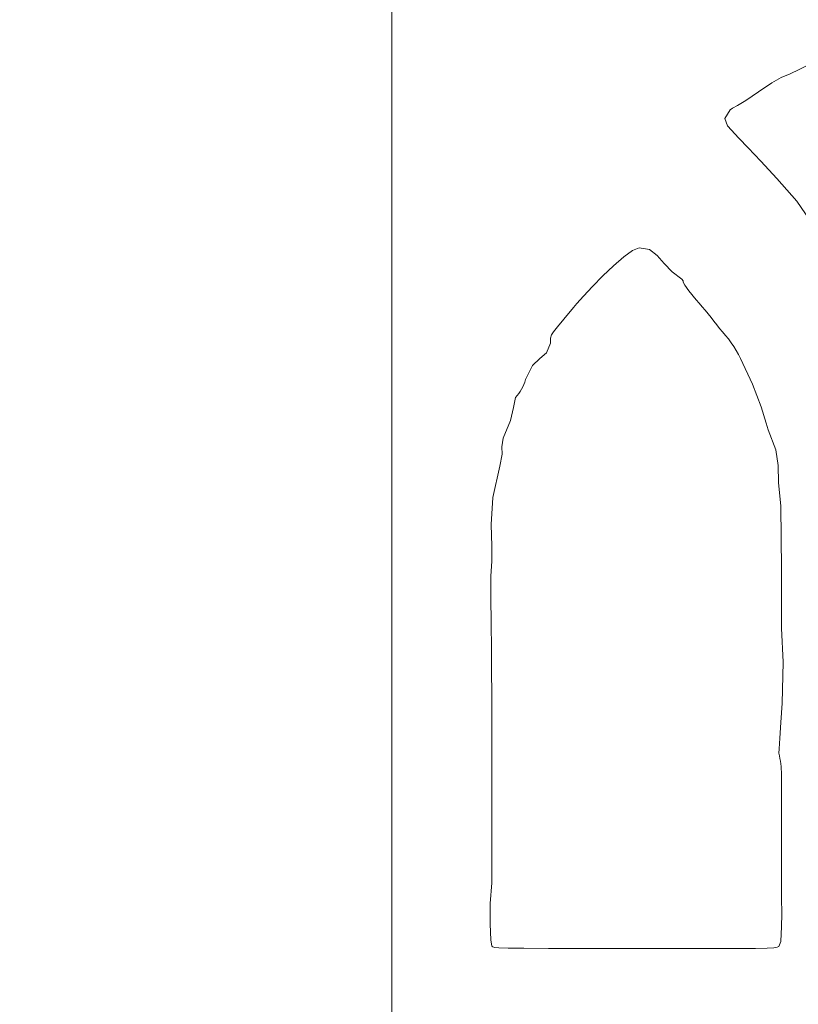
# Model space of a CAD drawing. Header units: millimetres. Extents: x -285 to 176, y -252 to 158.
# Tile 138 of 256: x 6.69 to 13.86, y -39.54 to -30.48. Entities that reach past the tile are written whole.
import ezdxf

# ---------------------------------------------------------------- set-up
doc = ezdxf.new("R2010")
doc.units = ezdxf.units.MM
doc.header["$MEASUREMENT"] = 0
doc.layers.add('Layer 1', color=7, linetype='Continuous')

msp = doc.modelspace()

# ---------------------------------------------------------------- linework, layer by layer
at = {"layer": 'Layer 1', "color": 1, "lineweight": 9}
for points, knots in [([(-4.334, -26.4073), (-4.334, -26.4073), (-6.4683, -24.2765), (-6.4683, -24.2765), (-6.4683, -24.2765), (-6.4683, -24.2765), (0.6049, -17.2034), (0.6049, -17.2034), (0.6049, -17.2034), (0.6049, -17.2034), (2.7357, -19.3376), (2.7357, -19.3376), (2.7357, -19.3376), (2.7357, -19.3376), (12.0948, -9.9785), (12.0948, -9.9785), (12.0948, -9.9785), (12.0948, -9.9785), (10.0275, -7.9112), (10.0275, -7.9112), (10.0275, -7.9112), (10.0275, -7.9112), (17.1008, -0.838), (17.1008, -0.838), (17.1008, -0.838), (17.1008, -0.838), (19.168, -2.9088), (19.168, -2.9088), (19.168, -2.9088), (19.168, -2.9088), (27.4089, 5.3356), (27.4089, 5.3356), (27.4089, 5.3356), (27.4089, 5.3356), (35.6145, -2.87), (35.6145, -2.87), (35.6145, -2.87), (35.6145, -2.87), (37.6465, -0.838), (37.6465, -0.838), (37.6465, -0.838), (37.6465, -0.838), (44.7163, -7.9112), (44.7163, -7.9112), (44.7163, -7.9112), (44.7163, -7.9112), (42.6877, -9.9432), (42.6877, -9.9432), (42.6877, -9.9432), (42.6877, -9.9432), (52.0469, -19.3024), (52.0469, -19.3024), (52.0469, -19.3024), (52.0469, -19.3024), (54.1424, -17.2034), (54.1424, -17.2034), (54.1424, -17.2034), (54.1424, -17.2034), (61.212, -24.2765), (61.212, -24.2765), (61.212, -24.2765), (61.212, -24.2765), (59.1166, -26.372), (59.1166, -26.372), (59.1166, -26.372), (59.1166, -26.372), (60.5982, -27.8537), (60.5982, -27.8537), (60.5982, -27.8537), (60.5982, -27.8537), (61.8752, -29.6598), (61.8752, -29.6598), (61.8752, -29.6598), (61.8752, -29.6598), (61.8752, -73.6689), (61.8752, -73.6689), (61.8752, -73.6689), (61.8752, -73.6689), (61.8752, -73.9617), (61.8752, -73.9617), (61.8752, -73.9617), (61.8752, -73.9617), (61.8752, -103.3622), (61.8752, -103.3622), (61.8752, -103.3622), (61.8752, -103.3622), (50.7204, -103.3622), (50.7204, -103.3622), (50.7204, -103.3622), (50.7204, -103.3622), (50.7204, -106.2513), (50.7204, -106.2513), (50.7204, -106.2513), (50.7204, -106.2513), (35.4205, -106.2513), (35.4205, -106.2513), (35.4205, -106.2513), (35.4205, -106.2513), (35.4205, -103.3622), (35.4205, -103.3622), (35.4205, -103.3622), (35.4205, -103.3622), (19.3338, -103.3622), (19.3338, -103.3622), (19.3338, -103.3622), (19.3338, -103.3622), (19.3338, -106.2513), (19.3338, -106.2513), (19.3338, -106.2513), (19.3338, -106.2513), (4.0338, -106.2513), (4.0338, -106.2513), (4.0338, -106.2513), (4.0338, -106.2513), (4.0338, -103.3622), (4.0338, -103.3622), (4.0338, -103.3622), (4.0338, -103.3622), (-7.121, -103.3622), (-7.121, -103.3622), (-7.121, -103.3622), (-7.121, -103.3622), (-7.121, -73.6972), (-7.121, -73.6972), (-7.121, -73.6972), (-7.121, -73.6972), (-7.121, -29.6598), (-7.121, -29.6598), (-7.121, -29.6598), (-7.121, -29.6598), (-5.8757, -27.9489), (-5.8757, -27.9489), (-5.8757, -27.9489), (-5.8757, -27.9489), (-4.334, -26.4073), (-4.334, -26.4073)], [0, 0, 0, 0, 0.028571, 0.028571, 0.028571, 0.028571, 0.057143, 0.057143, 0.057143, 0.057143, 0.085714, 0.085714, 0.085714, 0.085714, 0.114286, 0.114286, 0.114286, 0.114286, 0.142857, 0.142857, 0.142857, 0.142857, 0.171429, 0.171429, 0.171429, 0.171429, 0.2, 0.2, 0.2, 0.2, 0.228571, 0.228571, 0.228571, 0.228571, 0.257143, 0.257143, 0.257143, 0.257143, 0.285714, 0.285714, 0.285714, 0.285714, 0.314286, 0.314286, 0.314286, 0.314286, 0.342857, 0.342857, 0.342857, 0.342857, 0.371429, 0.371429, 0.371429, 0.371429, 0.4, 0.4, 0.4, 0.4, 0.428571, 0.428571, 0.428571, 0.428571, 0.457143, 0.457143, 0.457143, 0.457143, 0.485714, 0.485714, 0.485714, 0.485714, 0.514286, 0.514286, 0.514286, 0.514286, 0.542857, 0.542857, 0.542857, 0.542857, 0.571429, 0.571429, 0.571429, 0.571429, 0.6, 0.6, 0.6, 0.6, 0.628571, 0.628571, 0.628571, 0.628571, 0.657143, 0.657143, 0.657143, 0.657143, 0.685714, 0.685714, 0.685714, 0.685714, 0.714286, 0.714286, 0.714286, 0.714286, 0.742857, 0.742857, 0.742857, 0.742857, 0.771429, 0.771429, 0.771429, 0.771429, 0.8, 0.8, 0.8, 0.8, 0.828571, 0.828571, 0.828571, 0.828571, 0.857143, 0.857143, 0.857143, 0.857143, 0.885714, 0.885714, 0.885714, 0.885714, 0.914286, 0.914286, 0.914286, 0.914286, 0.942857, 0.942857, 0.942857, 0.942857, 1, 1, 1, 1]), ([(15.5556, -31.3603), (15.5606, -31.3952), (15.5517, -31.4306), (15.5309, -31.4591), (15.5309, -31.4591), (15.5321, -31.4696), (15.5321, -31.4802), (15.5309, -31.4908), (15.5309, -31.4908), (15.5309, -31.4908), (15.423, -31.5878), (15.423, -31.5878), (15.423, -31.5878), (15.423, -31.5878), (15.3334, -31.6531), (15.3334, -31.6531), (15.3334, -31.6531), (15.3172, -31.6698), (15.3008, -31.6863), (15.284, -31.7025), (15.284, -31.7025), (15.284, -31.7025), (15.2699, -31.7025), (15.2699, -31.7025), (15.2699, -31.7025), (15.2699, -31.7025), (15.2346, -31.7343), (15.2346, -31.7343), (15.2346, -31.7343), (15.2278, -31.7559), (15.2196, -31.7771), (15.2099, -31.7977), (15.2099, -31.7977), (15.199, -31.815), (15.181, -31.8267), (15.1606, -31.8295), (15.1606, -31.8295), (15.1606, -31.8295), (15.1461, -31.8522), (15.1461, -31.8522), (15.1461, -31.8522), (15.1461, -31.8522), (15.1213, -31.8947), (15.1213, -31.8947), (15.1213, -31.8947), (15.1213, -31.8947), (15.0916, -31.9363), (15.0916, -31.9363), (15.0916, -31.9363), (15.0916, -31.9363), (15.043, -31.9982), (15.043, -31.9982), (15.043, -31.9982), (15.043, -31.9982), (14.9702, -32.0855), (14.9702, -32.0855), (14.9702, -32.0855), (14.9702, -32.0855), (14.8677, -32.2035), (14.8677, -32.2035), (14.8677, -32.2035), (14.8677, -32.2035), (14.7773, -32.345), (14.7773, -32.345), (14.7773, -32.345), (14.7773, -32.345), (14.6948, -32.4786), (14.6948, -32.4786), (14.6948, -32.4786), (14.6948, -32.4786), (14.6014, -32.6025), (14.6014, -32.6025), (14.6014, -32.6025), (14.6014, -32.6025), (14.5714, -32.655), (14.5714, -32.655), (14.5714, -32.655), (14.5714, -32.655), (14.5387, -32.7615), (14.5387, -32.7615), (14.5387, -32.7615), (14.5387, -32.7615), (14.5079, -32.8137), (14.5079, -32.8137), (14.5079, -32.8137), (14.5079, -32.8137), (14.4851, -32.8316), (14.4851, -32.8316), (14.4851, -32.8316), (14.4851, -32.8316), (14.4761, -32.8349), (14.4761, -32.8349), (14.4761, -32.8349), (14.4761, -32.8349), (14.4717, -32.8828), (14.4717, -32.8828), (14.4717, -32.8828), (14.4717, -32.8828), (14.4718, -32.9482), (14.4718, -32.9482), (14.4718, -32.9482), (14.4718, -32.9482), (14.4494, -33.0011), (14.4494, -33.0011), (14.4494, -33.0011), (14.4494, -33.0011), (14.3773, -33.0113), (14.3773, -33.0113), (14.3773, -33.0113), (14.3773, -33.0113), (14.3354, -32.9799), (14.3354, -32.9799), (14.3354, -32.9799), (14.3354, -32.9799), (14.2842, -32.9061), (14.2842, -32.9061), (14.2842, -32.9061), (14.2842, -32.9061), (14.2249, -32.8), (14.2249, -32.8), (14.2249, -32.8), (14.2249, -32.8), (14.1586, -32.6722), (14.1586, -32.6722), (14.1586, -32.6722), (14.1586, -32.6722), (14.0092, -32.3926), (14.0092, -32.3926), (14.0092, -32.3926), (14.0092, -32.3926), (13.8446, -32.1505), (13.8446, -32.1505), (13.8446, -32.1505), (13.8446, -32.1505), (13.6619, -31.9421), (13.6619, -31.9421), (13.6619, -31.9421), (13.6619, -31.9421), (13.5138, -31.7804), (13.5138, -31.7804), (13.5138, -31.7804), (13.5138, -31.7804), (13.3973, -31.6582), (13.3973, -31.6582), (13.3973, -31.6582), (13.3973, -31.6582), (13.3093, -31.5684), (13.3093, -31.5684), (13.3093, -31.5684), (13.3093, -31.5684), (13.2067, -31.457), (13.2067, -31.457), (13.2067, -31.457), (13.2067, -31.457), (13.1814, -31.3886), (13.1814, -31.3886), (13.1814, -31.3886), (13.1814, -31.3886), (13.2308, -31.3074), (13.2308, -31.3074), (13.2308, -31.3074), (13.2308, -31.3074), (13.2528, -31.2929), (13.2528, -31.2929), (13.2528, -31.2929), (13.2528, -31.2929), (13.2979, -31.2681), (13.2979, -31.2681), (13.2979, -31.2681), (13.2979, -31.2681), (13.3747, -31.2215), (13.3747, -31.2215), (13.3747, -31.2215), (13.3747, -31.2215), (13.4919, -31.1416), (13.4919, -31.1416), (13.4919, -31.1416), (13.4919, -31.1416), (13.6154, -31.0592), (13.6154, -31.0592), (13.6154, -31.0592), (13.6154, -31.0592), (13.7014, -31.0119), (13.7014, -31.0119), (13.7014, -31.0119), (13.7014, -31.0119), (13.7524, -30.9898), (13.7524, -30.9898), (13.7524, -30.9898), (13.7524, -30.9898), (13.7706, -30.9828), (13.7706, -30.9828), (13.7706, -30.9828), (13.7706, -30.9828), (13.9842, -30.88), (13.9842, -30.88), (13.9842, -30.88), (13.9842, -30.88), (14.1406, -30.7928), (14.1406, -30.7928), (14.1406, -30.7928), (14.1406, -30.7928), (14.2672, -30.7353), (14.2672, -30.7353), (14.2672, -30.7353), (14.2672, -30.7353), (14.3914, -30.7218), (14.3914, -30.7218), (14.3914, -30.7218), (14.3914, -30.7218), (14.5908, -30.7866), (14.5908, -30.7866), (14.5908, -30.7866), (14.5908, -30.7866), (14.7372, -30.8488), (14.7372, -30.8488), (14.7372, -30.8488), (14.8396, -30.8993), (14.9407, -30.9522), (15.0406, -31.0075), (15.0406, -31.0075), (15.0406, -31.0075), (15.2928, -31.1653), (15.2928, -31.1653), (15.2928, -31.1653), (15.2928, -31.1653), (15.5556, -31.3603), (15.5556, -31.3603), (15.5556, -31.3603), (15.5556, -31.3603), (15.5556, -31.3603), (15.5556, -31.3603)], [0, 0, 0, 0, 0.016949, 0.016949, 0.016949, 0.016949, 0.033898, 0.033898, 0.033898, 0.033898, 0.050847, 0.050847, 0.050847, 0.050847, 0.067797, 0.067797, 0.067797, 0.067797, 0.084746, 0.084746, 0.084746, 0.084746, 0.101695, 0.101695, 0.101695, 0.101695, 0.118644, 0.118644, 0.118644, 0.118644, 0.135593, 0.135593, 0.135593, 0.135593, 0.152542, 0.152542, 0.152542, 0.152542, 0.169492, 0.169492, 0.169492, 0.169492, 0.186441, 0.186441, 0.186441, 0.186441, 0.20339, 0.20339, 0.20339, 0.20339, 0.220339, 0.220339, 0.220339, 0.220339, 0.237288, 0.237288, 0.237288, 0.237288, 0.254237, 0.254237, 0.254237, 0.254237, 0.271186, 0.271186, 0.271186, 0.271186, 0.288136, 0.288136, 0.288136, 0.288136, 0.305085, 0.305085, 0.305085, 0.305085, 0.322034, 0.322034, 0.322034, 0.322034, 0.338983, 0.338983, 0.338983, 0.338983, 0.355932, 0.355932, 0.355932, 0.355932, 0.372881, 0.372881, 0.372881, 0.372881, 0.389831, 0.389831, 0.389831, 0.389831, 0.40678, 0.40678, 0.40678, 0.40678, 0.423729, 0.423729, 0.423729, 0.423729, 0.440678, 0.440678, 0.440678, 0.440678, 0.457627, 0.457627, 0.457627, 0.457627, 0.474576, 0.474576, 0.474576, 0.474576, 0.491525, 0.491525, 0.491525, 0.491525, 0.508475, 0.508475, 0.508475, 0.508475, 0.525424, 0.525424, 0.525424, 0.525424, 0.542373, 0.542373, 0.542373, 0.542373, 0.559322, 0.559322, 0.559322, 0.559322, 0.576271, 0.576271, 0.576271, 0.576271, 0.59322, 0.59322, 0.59322, 0.59322, 0.610169, 0.610169, 0.610169, 0.610169, 0.627119, 0.627119, 0.627119, 0.627119, 0.644068, 0.644068, 0.644068, 0.644068, 0.661017, 0.661017, 0.661017, 0.661017, 0.677966, 0.677966, 0.677966, 0.677966, 0.694915, 0.694915, 0.694915, 0.694915, 0.711864, 0.711864, 0.711864, 0.711864, 0.728814, 0.728814, 0.728814, 0.728814, 0.745763, 0.745763, 0.745763, 0.745763, 0.762712, 0.762712, 0.762712, 0.762712, 0.779661, 0.779661, 0.779661, 0.779661, 0.79661, 0.79661, 0.79661, 0.79661, 0.813559, 0.813559, 0.813559, 0.813559, 0.830508, 0.830508, 0.830508, 0.830508, 0.847458, 0.847458, 0.847458, 0.847458, 0.864407, 0.864407, 0.864407, 0.864407, 0.881356, 0.881356, 0.881356, 0.881356, 0.898305, 0.898305, 0.898305, 0.898305, 0.915254, 0.915254, 0.915254, 0.915254, 0.932203, 0.932203, 0.932203, 0.932203, 0.949153, 0.949153, 0.949153, 0.949153, 0.966102, 0.966102, 0.966102, 0.966102, 1, 1, 1, 1]), ([(13.6964, -34.9551), (13.6964, -34.9551), (13.7027, -35.5363), (13.7027, -35.5363), (13.7027, -35.5363), (13.7027, -35.5363), (13.7035, -36.0805), (13.7035, -36.0805), (13.7035, -36.0805), (13.7035, -36.0805), (13.72, -36.3926), (13.72, -36.3926), (13.72, -36.3926), (13.72, -36.3926), (13.7084, -36.7706), (13.7084, -36.7706), (13.7084, -36.7706), (13.7084, -36.7706), (13.6981, -36.9457), (13.6981, -36.9457), (13.6981, -36.9457), (13.6981, -36.9457), (13.6882, -37.091), (13.6882, -37.091), (13.6882, -37.091), (13.6882, -37.091), (13.6809, -37.191), (13.6809, -37.191), (13.6809, -37.191), (13.6809, -37.191), (13.6788, -37.2305), (13.6788, -37.2305), (13.6788, -37.2305), (13.6949, -37.2939), (13.7032, -37.359), (13.7035, -37.4245), (13.7035, -37.4245), (13.7035, -37.4245), (13.7035, -37.6503), (13.7035, -37.6503), (13.7035, -37.6503), (13.7035, -37.6503), (13.7035, -37.6874), (13.7035, -37.6874), (13.7035, -37.6874), (13.7035, -37.6874), (13.7035, -37.7275), (13.7035, -37.7275), (13.7035, -37.7275), (13.7035, -37.7275), (13.7035, -37.7723), (13.7035, -37.7723), (13.7035, -37.7723), (13.7035, -37.7723), (13.7035, -37.8463), (13.7035, -37.8463), (13.7035, -37.8463), (13.7035, -37.8463), (13.7035, -37.9588), (13.7035, -37.9588), (13.7035, -37.9588), (13.7035, -37.9588), (13.7035, -38.1195), (13.7035, -38.1195), (13.7035, -38.1195), (13.7035, -38.1195), (13.7039, -38.3634), (13.7039, -38.3634), (13.7039, -38.3634), (13.7039, -38.3634), (13.7046, -38.559), (13.7046, -38.559), (13.7046, -38.559), (13.7046, -38.559), (13.705, -38.7114), (13.705, -38.7114), (13.705, -38.7114), (13.705, -38.7114), (13.7044, -38.8259), (13.7044, -38.8259), (13.7044, -38.8259), (13.7044, -38.8259), (13.6976, -38.9618), (13.6976, -38.9618), (13.6976, -38.9618), (13.6976, -38.9618), (13.6788, -39.0085), (13.6788, -39.0085), (13.6788, -39.0085), (13.6788, -39.0085), (13.6634, -39.0163), (13.6634, -39.0163), (13.6634, -39.0163), (13.6634, -39.0163), (13.6319, -39.0217), (13.6319, -39.0217), (13.6319, -39.0217), (13.6319, -39.0217), (13.5704, -39.0249), (13.5704, -39.0249), (13.5704, -39.0249), (13.5704, -39.0249), (13.4649, -39.0266), (13.4649, -39.0266), (13.4649, -39.0266), (13.4649, -39.0266), (13.3018, -39.0271), (13.3018, -39.0271), (13.3018, -39.0271), (13.3018, -39.0271), (13.0672, -39.0269), (13.0672, -39.0269), (13.0672, -39.0269), (13.0672, -39.0269), (12.7471, -39.0264), (12.7471, -39.0264), (12.7471, -39.0264), (12.7471, -39.0264), (12.3277, -39.0262), (12.3277, -39.0262), (12.3277, -39.0262), (12.3277, -39.0262), (12.0903, -39.0262), (12.0903, -39.0262), (12.0903, -39.0262), (12.0903, -39.0262), (11.8846, -39.0261), (11.8846, -39.0261), (11.8846, -39.0261), (11.8846, -39.0261), (11.7082, -39.026), (11.7082, -39.026), (11.7082, -39.026), (11.7082, -39.026), (11.5589, -39.0258), (11.5589, -39.0258), (11.5589, -39.0258), (11.5589, -39.0258), (11.3322, -39.025), (11.3322, -39.025), (11.3322, -39.025), (11.3322, -39.025), (11.186, -39.0235), (11.186, -39.0235), (11.186, -39.0235), (11.186, -39.0235), (11.1019, -39.021), (11.1019, -39.021), (11.1019, -39.021), (11.1019, -39.021), (11.0612, -39.0172), (11.0612, -39.0172), (11.0612, -39.0172), (11.0612, -39.0172), (11.0456, -39.012), (11.0456, -39.012), (11.0456, -39.012), (11.0456, -39.012), (11.0365, -39.005), (11.0365, -39.005), (11.0365, -39.005), (11.0365, -39.005), (11.0286, -38.9463), (11.0286, -38.9463), (11.0286, -38.9463), (11.0286, -38.9463), (11.0206, -38.8026), (11.0206, -38.8026), (11.0206, -38.8026), (11.0206, -38.8026), (11.0206, -38.6145), (11.0206, -38.6145), (11.0206, -38.6145), (11.0206, -38.6145), (11.0365, -38.4229), (11.0365, -38.4229), (11.0365, -38.4229), (11.0365, -38.4229), (11.0365, -37.2093), (11.0365, -37.2093), (11.0365, -37.2093), (11.0365, -37.2093), (11.0363, -36.9298), (11.0363, -36.9298), (11.0363, -36.9298), (11.0363, -36.9298), (11.0357, -36.686), (11.0357, -36.686), (11.0357, -36.686), (11.0357, -36.686), (11.0347, -36.4752), (11.0347, -36.4752), (11.0347, -36.4752), (11.0347, -36.4752), (11.0335, -36.2945), (11.0335, -36.2945), (11.0335, -36.2945), (11.0335, -36.2945), (11.0309, -36.0125), (11.0309, -36.0125), (11.0309, -36.0125), (11.0309, -36.0125), (11.0286, -35.8176), (11.0286, -35.8176), (11.0286, -35.8176), (11.0286, -35.8176), (11.0276, -35.6), (11.0276, -35.6), (11.0276, -35.6), (11.0276, -35.6), (11.0365, -35.4631), (11.0365, -35.4631), (11.0365, -35.4631), (11.0365, -35.4631), (11.0357, -35.3239), (11.0357, -35.3239), (11.0357, -35.3239), (11.0357, -35.3239), (11.0299, -35.1248), (11.0299, -35.1248), (11.0299, -35.1248), (11.0299, -35.1248), (11.046, -34.8762), (11.046, -34.8762), (11.046, -34.8762), (11.046, -34.8762), (11.1106, -34.5882), (11.1106, -34.5882), (11.1106, -34.5882), (11.1106, -34.5882), (11.1325, -34.4765), (11.1325, -34.4765), (11.1325, -34.4765), (11.1325, -34.4765), (11.1296, -34.4114), (11.1296, -34.4114), (11.1296, -34.4114), (11.1296, -34.4114), (11.1419, -34.3297), (11.1419, -34.3297), (11.1419, -34.3297), (11.1419, -34.3297), (11.2094, -34.1684), (11.2094, -34.1684), (11.2094, -34.1684), (11.2094, -34.1684), (11.2363, -34.048), (11.2363, -34.048), (11.2363, -34.048), (11.2363, -34.048), (11.2552, -33.9567), (11.2552, -33.9567), (11.2552, -33.9567), (11.2984, -33.9094), (11.3298, -33.8526), (11.3469, -33.7909), (11.3469, -33.7909), (11.3469, -33.7909), (11.4101, -33.6612), (11.4101, -33.6612), (11.4101, -33.6612), (11.4101, -33.6612), (11.4788, -33.5969), (11.4788, -33.5969), (11.4788, -33.5969), (11.4788, -33.5969), (11.5389, -33.5458), (11.5389, -33.5458), (11.5389, -33.5458), (11.5389, -33.5458), (11.5762, -33.4558), (11.5762, -33.4558), (11.5762, -33.4558), (11.5762, -33.4558), (11.5781, -33.41), (11.5781, -33.41), (11.5781, -33.41), (11.5781, -33.41), (11.5856, -33.3803), (11.5856, -33.3803), (11.5856, -33.3803), (11.5856, -33.3803), (11.6047, -33.3527), (11.6047, -33.3527), (11.6047, -33.3527), (11.6047, -33.3527), (11.6413, -33.3064), (11.6413, -33.3064), (11.6413, -33.3064), (11.6413, -33.3064), (11.7006, -33.2339), (11.7006, -33.2339), (11.7006, -33.2339), (11.7006, -33.2339), (11.7879, -33.1277), (11.7879, -33.1277), (11.7879, -33.1277), (11.7879, -33.1277), (11.8208, -33.0903), (11.8208, -33.0903), (11.8208, -33.0903), (11.8208, -33.0903), (11.8823, -33.0223), (11.8823, -33.0223), (11.8823, -33.0223), (11.8823, -33.0223), (11.9641, -32.9346), (11.9641, -32.9346), (11.9641, -32.9346), (11.9641, -32.9346), (12.0583, -32.838), (12.0583, -32.838), (12.0583, -32.838), (12.0583, -32.838), (12.1565, -32.7431), (12.1565, -32.7431), (12.1565, -32.7431), (12.1565, -32.7431), (12.2508, -32.6609), (12.2508, -32.6609), (12.2508, -32.6609), (12.2508, -32.6609), (12.3329, -32.602), (12.3329, -32.602), (12.3329, -32.602), (12.3329, -32.602), (12.3947, -32.5774), (12.3947, -32.5774), (12.3947, -32.5774), (12.3947, -32.5774), (12.4883, -32.5933), (12.4883, -32.5933), (12.4883, -32.5933), (12.4883, -32.5933), (12.5583, -32.6488), (12.5583, -32.6488), (12.5583, -32.6488), (12.5583, -32.6488), (12.6224, -32.7242), (12.6224, -32.7242), (12.6224, -32.7242), (12.6224, -32.7242), (12.698, -32.7996), (12.698, -32.7996), (12.698, -32.7996), (12.698, -32.7996), (12.7858, -32.8666), (12.7858, -32.8666), (12.7858, -32.8666), (12.7858, -32.8666), (12.7969, -32.8834), (12.7969, -32.8834), (12.7969, -32.8834), (12.7969, -32.8834), (12.7993, -32.8956), (12.7993, -32.8956), (12.7993, -32.8956), (12.7993, -32.8956), (12.8132, -32.9226), (12.8132, -32.9226), (12.8132, -32.9226), (12.8132, -32.9226), (12.849, -32.9735), (12.849, -32.9735), (12.849, -32.9735), (12.849, -32.9735), (12.9168, -33.0572), (12.9168, -33.0572), (12.9168, -33.0572), (12.9946, -33.1403), (13.0665, -33.2287), (13.132, -33.3217), (13.132, -33.3217), (13.2105, -33.4028), (13.276, -33.4957), (13.326, -33.5969), (13.326, -33.5969), (13.326, -33.5969), (13.4357, -33.8329), (13.4357, -33.8329), (13.4357, -33.8329), (13.4357, -33.8329), (13.5152, -34.0427), (13.5152, -34.0427), (13.5152, -34.0427), (13.5152, -34.0427), (13.5637, -34.1937), (13.5637, -34.1937), (13.5637, -34.1937), (13.5637, -34.1937), (13.5801, -34.2531), (13.5801, -34.2531), (13.5801, -34.2531), (13.5801, -34.2531), (13.6518, -34.4367), (13.6518, -34.4367), (13.6518, -34.4367), (13.6518, -34.4367), (13.6726, -34.5816), (13.6726, -34.5816), (13.6726, -34.5816), (13.6726, -34.5816), (13.6763, -34.7377), (13.6763, -34.7377), (13.6763, -34.7377), (13.6763, -34.7377), (13.6964, -34.9551), (13.6964, -34.9551)], [0, 0, 0, 0, 0.009709, 0.009709, 0.009709, 0.009709, 0.019417, 0.019417, 0.019417, 0.019417, 0.029126, 0.029126, 0.029126, 0.029126, 0.038835, 0.038835, 0.038835, 0.038835, 0.048544, 0.048544, 0.048544, 0.048544, 0.058252, 0.058252, 0.058252, 0.058252, 0.067961, 0.067961, 0.067961, 0.067961, 0.07767, 0.07767, 0.07767, 0.07767, 0.087379, 0.087379, 0.087379, 0.087379, 0.097087, 0.097087, 0.097087, 0.097087, 0.106796, 0.106796, 0.106796, 0.106796, 0.116505, 0.116505, 0.116505, 0.116505, 0.126214, 0.126214, 0.126214, 0.126214, 0.135922, 0.135922, 0.135922, 0.135922, 0.145631, 0.145631, 0.145631, 0.145631, 0.15534, 0.15534, 0.15534, 0.15534, 0.165049, 0.165049, 0.165049, 0.165049, 0.174757, 0.174757, 0.174757, 0.174757, 0.184466, 0.184466, 0.184466, 0.184466, 0.194175, 0.194175, 0.194175, 0.194175, 0.203883, 0.203883, 0.203883, 0.203883, 0.213592, 0.213592, 0.213592, 0.213592, 0.223301, 0.223301, 0.223301, 0.223301, 0.23301, 0.23301, 0.23301, 0.23301, 0.242718, 0.242718, 0.242718, 0.242718, 0.252427, 0.252427, 0.252427, 0.252427, 0.262136, 0.262136, 0.262136, 0.262136, 0.271845, 0.271845, 0.271845, 0.271845, 0.281553, 0.281553, 0.281553, 0.281553, 0.291262, 0.291262, 0.291262, 0.291262, 0.300971, 0.300971, 0.300971, 0.300971, 0.31068, 0.31068, 0.31068, 0.31068, 0.320388, 0.320388, 0.320388, 0.320388, 0.330097, 0.330097, 0.330097, 0.330097, 0.339806, 0.339806, 0.339806, 0.339806, 0.349515, 0.349515, 0.349515, 0.349515, 0.359223, 0.359223, 0.359223, 0.359223, 0.368932, 0.368932, 0.368932, 0.368932, 0.378641, 0.378641, 0.378641, 0.378641, 0.38835, 0.38835, 0.38835, 0.38835, 0.398058, 0.398058, 0.398058, 0.398058, 0.407767, 0.407767, 0.407767, 0.407767, 0.417476, 0.417476, 0.417476, 0.417476, 0.427184, 0.427184, 0.427184, 0.427184, 0.436893, 0.436893, 0.436893, 0.436893, 0.446602, 0.446602, 0.446602, 0.446602, 0.456311, 0.456311, 0.456311, 0.456311, 0.466019, 0.466019, 0.466019, 0.466019, 0.475728, 0.475728, 0.475728, 0.475728, 0.485437, 0.485437, 0.485437, 0.485437, 0.495146, 0.495146, 0.495146, 0.495146, 0.504854, 0.504854, 0.504854, 0.504854, 0.514563, 0.514563, 0.514563, 0.514563, 0.524272, 0.524272, 0.524272, 0.524272, 0.533981, 0.533981, 0.533981, 0.533981, 0.543689, 0.543689, 0.543689, 0.543689, 0.553398, 0.553398, 0.553398, 0.553398, 0.563107, 0.563107, 0.563107, 0.563107, 0.572816, 0.572816, 0.572816, 0.572816, 0.582524, 0.582524, 0.582524, 0.582524, 0.592233, 0.592233, 0.592233, 0.592233, 0.601942, 0.601942, 0.601942, 0.601942, 0.61165, 0.61165, 0.61165, 0.61165, 0.621359, 0.621359, 0.621359, 0.621359, 0.631068, 0.631068, 0.631068, 0.631068, 0.640777, 0.640777, 0.640777, 0.640777, 0.650485, 0.650485, 0.650485, 0.650485, 0.660194, 0.660194, 0.660194, 0.660194, 0.669903, 0.669903, 0.669903, 0.669903, 0.679612, 0.679612, 0.679612, 0.679612, 0.68932, 0.68932, 0.68932, 0.68932, 0.699029, 0.699029, 0.699029, 0.699029, 0.708738, 0.708738, 0.708738, 0.708738, 0.718447, 0.718447, 0.718447, 0.718447, 0.728155, 0.728155, 0.728155, 0.728155, 0.737864, 0.737864, 0.737864, 0.737864, 0.747573, 0.747573, 0.747573, 0.747573, 0.757282, 0.757282, 0.757282, 0.757282, 0.76699, 0.76699, 0.76699, 0.76699, 0.776699, 0.776699, 0.776699, 0.776699, 0.786408, 0.786408, 0.786408, 0.786408, 0.796117, 0.796117, 0.796117, 0.796117, 0.805825, 0.805825, 0.805825, 0.805825, 0.815534, 0.815534, 0.815534, 0.815534, 0.825243, 0.825243, 0.825243, 0.825243, 0.834951, 0.834951, 0.834951, 0.834951, 0.84466, 0.84466, 0.84466, 0.84466, 0.854369, 0.854369, 0.854369, 0.854369, 0.864078, 0.864078, 0.864078, 0.864078, 0.873786, 0.873786, 0.873786, 0.873786, 0.883495, 0.883495, 0.883495, 0.883495, 0.893204, 0.893204, 0.893204, 0.893204, 0.902913, 0.902913, 0.902913, 0.902913, 0.912621, 0.912621, 0.912621, 0.912621, 0.92233, 0.92233, 0.92233, 0.92233, 0.932039, 0.932039, 0.932039, 0.932039, 0.941748, 0.941748, 0.941748, 0.941748, 0.951456, 0.951456, 0.951456, 0.951456, 0.961165, 0.961165, 0.961165, 0.961165, 0.970874, 0.970874, 0.970874, 0.970874, 0.980583, 0.980583, 0.980583, 0.980583, 1, 1, 1, 1])]:
    msp.add_open_spline(points, degree=3, knots=knots, dxfattribs=at)
at = {"layer": 'Layer 1', "color": 3, "lineweight": 9}
msp.add_open_spline([(10.1158, -48.7346), (10.1158, -48.7346), (10.114, -48.851), (10.114, -48.851), (10.114, -48.851), (10.114, -48.851), (10.1145, -48.9462), (10.1145, -48.9462), (10.1145, -48.9462), (10.1145, -48.9462), (10.1262, -49.0203), (10.1262, -49.0203), (10.1262, -49.0203), (10.1262, -49.0203), (10.158, -49.0733), (10.158, -49.0733), (10.158, -49.0733), (10.158, -49.0733), (10.1792, -49.105), (10.1792, -49.105), (10.1792, -49.105), (10.1792, -49.105), (11.1942, -49.1024), (11.1942, -49.1024), (11.1942, -49.1024), (11.1942, -49.1024), (12.1438, -49.0999), (12.1438, -49.0999), (12.1438, -49.0999), (12.1438, -49.0999), (13.0279, -49.0974), (13.0279, -49.0974), (13.0279, -49.0974), (13.0279, -49.0974), (13.8465, -49.0951), (13.8465, -49.0951), (13.8465, -49.0951), (13.8465, -49.0951), (14.5996, -49.0928), (14.5996, -49.0928), (14.5996, -49.0928), (14.5996, -49.0928), (15.2874, -49.0906), (15.2874, -49.0906), (15.2874, -49.0906), (15.2874, -49.0906), (15.9097, -49.0885), (15.9097, -49.0885), (15.9097, -49.0885), (15.9097, -49.0885), (16.4666, -49.0865), (16.4666, -49.0865), (16.4666, -49.0865), (16.4666, -49.0865), (16.9581, -49.0845), (16.9581, -49.0845), (16.9581, -49.0845), (16.9581, -49.0845), (17.3842, -49.0827), (17.3842, -49.0827), (17.3842, -49.0827), (17.3842, -49.0827), (17.745, -49.0809), (17.745, -49.0809), (17.745, -49.0809), (17.745, -49.0809), (18.0403, -49.0792), (18.0403, -49.0792), (18.0403, -49.0792), (18.0403, -49.0792), (18.2704, -49.0776), (18.2704, -49.0776), (18.2704, -49.0776), (18.2704, -49.0776), (18.435, -49.0761), (18.435, -49.0761), (18.435, -49.0761), (18.435, -49.0761), (18.5343, -49.0746), (18.5343, -49.0746), (18.5343, -49.0746), (18.5343, -49.0746), (18.5683, -49.0733), (18.5683, -49.0733), (18.5683, -49.0733), (18.5683, -49.0733), (18.5974, -49.0454), (18.5974, -49.0454), (18.5974, -49.0454), (18.5974, -49.0454), (18.6, -49.0415), (18.6, -49.0415), (18.6, -49.0415), (18.6, -49.0415), (18.6, -38.4688), (18.6, -38.4688), (18.6, -38.4688), (18.6, -38.4688), (18.5939, -38.4172), (18.5939, -38.4172), (18.5939, -38.4172), (18.5939, -38.4172), (18.5885, -38.3494), (18.5885, -38.3494), (18.5885, -38.3494), (18.5885, -38.3494), (18.584, -38.2427), (18.584, -38.2427), (18.584, -38.2427), (18.584, -38.2427), (18.5802, -38.0747), (18.5802, -38.0747), (18.5802, -38.0747), (18.5802, -38.0747), (18.5785, -37.9606), (18.5785, -37.9606), (18.5785, -37.9606), (18.5785, -37.9606), (18.577, -37.8227), (18.577, -37.8227), (18.577, -37.8227), (18.577, -37.8227), (18.5757, -37.6582), (18.5757, -37.6582), (18.5757, -37.6582), (18.5757, -37.6582), (18.5745, -37.4642), (18.5745, -37.4642), (18.5745, -37.4642), (18.5745, -37.4642), (18.5734, -37.238), (18.5734, -37.238), (18.5734, -37.238), (18.5734, -37.238), (18.5725, -36.9767), (18.5725, -36.9767), (18.5725, -36.9767), (18.5725, -36.9767), (18.5717, -36.6774), (18.5717, -36.6774), (18.5717, -36.6774), (18.5717, -36.6774), (18.5709, -36.3375), (18.5709, -36.3375), (18.5709, -36.3375), (18.5709, -36.3375), (18.5703, -35.954), (18.5703, -35.954), (18.5703, -35.954), (18.5703, -35.954), (18.5698, -35.5242), (18.5698, -35.5242), (18.5698, -35.5242), (18.5698, -35.5242), (18.5694, -35.0452), (18.5694, -35.0452), (18.5694, -35.0452), (18.5694, -35.0452), (18.5691, -34.5141), (18.5691, -34.5141), (18.5691, -34.5141), (18.5691, -34.5141), (18.5688, -33.9283), (18.5688, -33.9283), (18.5688, -33.9283), (18.5688, -33.9283), (18.5686, -33.2848), (18.5686, -33.2848), (18.5686, -33.2848), (18.5686, -33.2848), (18.5684, -32.5808), (18.5684, -32.5808), (18.5684, -32.5808), (18.5684, -32.5808), (18.5683, -31.8136), (18.5683, -31.8136), (18.5683, -31.8136), (18.5683, -31.8136), (18.5683, -30.9803), (18.5683, -30.9803), (18.5683, -30.9803), (18.5683, -30.9803), (18.5682, -30.078), (18.5682, -30.078), (18.5682, -30.078), (18.5682, -30.078), (18.5682, -29.1041), (18.5682, -29.1041), (18.5682, -29.1041), (18.5682, -29.1041), (18.5682, -28.0555), (18.5682, -28.0555), (18.5682, -28.0555), (18.5682, -28.0555), (18.5683, -26.9296), (18.5683, -26.9296), (18.5683, -26.9296), (18.5683, -26.9296), (18.5683, -25.7235), (18.5683, -25.7235), (18.5683, -25.7235), (18.5683, -25.7235), (18.5683, -24.4343), (18.5683, -24.4343), (18.5683, -24.4343), (18.5683, -24.4343), (18.5683, -23.0594), (18.5683, -23.0594), (18.5683, -23.0594), (18.5683, -23.0594), (18.5672, -22.7164), (18.5672, -22.7164), (18.5672, -22.7164), (18.5672, -22.7164), (18.5601, -22.3181), (18.5601, -22.3181), (18.5601, -22.3181), (18.5601, -22.3181), (18.5412, -21.8703), (18.5412, -21.8703), (18.5412, -21.8703), (18.5412, -21.8703), (18.5048, -21.3784), (18.5048, -21.3784), (18.5048, -21.3784), (18.5048, -21.3784), (18.4453, -20.8482), (18.4453, -20.8482), (18.4453, -20.8482), (18.4453, -20.8482), (18.357, -20.2853), (18.357, -20.2853), (18.357, -20.2853), (18.357, -20.2853), (18.2341, -19.6952), (18.2341, -19.6952), (18.2341, -19.6952), (18.2341, -19.6952), (18.0709, -19.0836), (18.0709, -19.0836), (18.0709, -19.0836), (18.0709, -19.0836), (17.9781, -18.7968), (17.9781, -18.7968), (17.9781, -18.7968), (17.9781, -18.7968), (17.8566, -18.4625), (17.8566, -18.4625), (17.8566, -18.4625), (17.8566, -18.4625), (17.708, -18.0923), (17.708, -18.0923), (17.708, -18.0923), (17.708, -18.0923), (17.5338, -17.6976), (17.5338, -17.6976), (17.5338, -17.6976), (17.5338, -17.6976), (17.1144, -16.8805), (17.1144, -16.8805), (17.1144, -16.8805), (17.1144, -16.8805), (16.6103, -16.1027), (16.6103, -16.1027), (16.6103, -16.1027), (16.2914, -15.685), (15.9412, -15.2923), (15.5626, -14.9279), (15.5626, -14.9279), (15.5626, -14.9279), (15.1867, -14.5831), (15.1867, -14.5831), (15.1867, -14.5831), (15.1867, -14.5831), (14.7984, -14.273), (14.7984, -14.273), (14.7984, -14.273), (14.7984, -14.273), (14.624, -14.1481), (14.624, -14.1481), (14.624, -14.1481), (14.624, -14.1481), (14.4757, -14.0523), (14.4757, -14.0523), (14.4757, -14.0523), (14.4757, -14.0523), (14.3632, -13.9924), (14.3632, -13.9924), (14.3632, -13.9924), (14.3632, -13.9924), (14.2961, -13.9754), (14.2961, -13.9754), (14.2961, -13.9754), (14.2961, -13.9754), (14.2581, -13.9994), (14.2581, -13.9994), (14.2581, -13.9994), (14.2581, -13.9994), (14.175, -14.0602), (14.175, -14.0602), (14.175, -14.0602), (14.175, -14.0602), (14.0575, -14.1491), (14.0575, -14.1491), (14.0575, -14.1491), (14.0575, -14.1491), (13.9165, -14.2572), (13.9165, -14.2572), (13.9165, -14.2572), (13.9165, -14.2572), (13.6071, -14.4958), (13.6071, -14.4958), (13.6071, -14.4958), (13.6071, -14.4958), (13.3331, -14.7057), (13.3331, -14.7057), (13.3331, -14.7057), (13.3331, -14.7057), (13.3089, -14.7262), (13.3089, -14.7262), (13.3089, -14.7262), (13.3089, -14.7262), (13.2486, -14.7799), (13.2486, -14.7799), (13.2486, -14.7799), (13.2486, -14.7799), (13.1588, -14.863), (13.1588, -14.863), (13.1588, -14.863), (13.1588, -14.863), (13.046, -14.9715), (13.046, -14.9715), (13.046, -14.9715), (13.046, -14.9715), (12.7779, -15.2499), (12.7779, -15.2499), (12.7779, -15.2499), (12.7779, -15.2499), (12.4969, -15.5841), (12.4969, -15.5841), (12.4969, -15.5841), (12.4969, -15.5841), (12.4759, -15.6008), (12.4759, -15.6008), (12.4759, -15.6008), (12.4759, -15.6008), (12.421, -15.65), (12.421, -15.65), (12.421, -15.65), (12.421, -15.65), (12.3283, -15.7499), (12.3283, -15.7499), (12.3283, -15.7499), (12.3283, -15.7499), (12.194, -15.9187), (12.194, -15.9187), (12.194, -15.9187), (12.194, -15.9187), (12.11, -16.0347), (12.11, -16.0347), (12.11, -16.0347), (12.11, -16.0347), (12.0142, -16.1747), (12.0142, -16.1747), (12.0142, -16.1747), (12.0142, -16.1747), (11.9061, -16.341), (11.9061, -16.341), (11.9061, -16.341), (11.9061, -16.341), (11.7851, -16.536), (11.7851, -16.536), (11.7851, -16.536), (11.7851, -16.536), (11.6509, -16.7619), (11.6509, -16.7619), (11.6509, -16.7619), (11.6509, -16.7619), (11.5028, -17.021), (11.5028, -17.021), (11.5028, -17.021), (11.5028, -17.021), (11.3406, -17.3155), (11.3406, -17.3155), (11.3406, -17.3155), (11.3406, -17.3155), (11.1635, -17.6478), (11.1635, -17.6478), (11.1635, -17.6478), (11.1635, -17.6478), (11.055, -17.8796), (11.055, -17.8796), (11.055, -17.8796), (11.055, -17.8796), (10.9328, -18.182), (10.9328, -18.182), (10.9328, -18.182), (10.9328, -18.182), (10.8046, -18.5331), (10.8046, -18.5331), (10.8046, -18.5331), (10.8046, -18.5331), (10.678, -18.9108), (10.678, -18.9108), (10.678, -18.9108), (10.678, -18.9108), (10.5604, -19.2931), (10.5604, -19.2931), (10.5604, -19.2931), (10.5604, -19.2931), (10.4595, -19.658), (10.4595, -19.658), (10.4595, -19.658), (10.4595, -19.658), (10.3828, -19.9836), (10.3828, -19.9836), (10.3828, -19.9836), (10.3828, -19.9836), (10.3379, -20.2478), (10.3379, -20.2478), (10.3379, -20.2478), (10.3379, -20.2478), (10.3139, -20.4335), (10.3139, -20.4335), (10.3139, -20.4335), (10.3139, -20.4335), (10.2909, -20.5856), (10.2909, -20.5856), (10.2909, -20.5856), (10.2909, -20.5856), (10.269, -20.7117), (10.269, -20.7117), (10.269, -20.7117), (10.269, -20.7117), (10.2482, -20.8192), (10.2482, -20.8192), (10.2482, -20.8192), (10.2482, -20.8192), (10.2103, -21.0091), (10.2103, -21.0091), (10.2103, -21.0091), (10.2103, -21.0091), (10.178, -21.2157), (10.178, -21.2157), (10.178, -21.2157), (10.178, -21.2157), (10.164, -21.3442), (10.164, -21.3442), (10.164, -21.3442), (10.164, -21.3442), (10.1517, -21.4996), (10.1517, -21.4996), (10.1517, -21.4996), (10.1517, -21.4996), (10.1411, -21.6893), (10.1411, -21.6893), (10.1411, -21.6893), (10.1411, -21.6893), (10.1322, -21.9211), (10.1322, -21.9211), (10.1322, -21.9211), (10.1322, -21.9211), (10.1252, -22.2024), (10.1252, -22.2024), (10.1252, -22.2024), (10.1252, -22.2024), (10.12, -22.5409), (10.12, -22.5409), (10.12, -22.5409), (10.12, -22.5409), (10.1169, -22.9439), (10.1169, -22.9439), (10.1169, -22.9439), (10.1169, -22.9439), (10.1158, -23.4193), (10.1158, -23.4193), (10.1158, -23.4193), (10.1158, -23.4193), (10.1158, -48.7346), (10.1158, -48.7346), (10.1158, -48.7346), (10.1158, -48.7346), (10.1158, -48.7346), (10.1158, -48.7346)], degree=3, knots=[0, 0, 0, 0, 0.008197, 0.008197, 0.008197, 0.008197, 0.016393, 0.016393, 0.016393, 0.016393, 0.02459, 0.02459, 0.02459, 0.02459, 0.032787, 0.032787, 0.032787, 0.032787, 0.040984, 0.040984, 0.040984, 0.040984, 0.04918, 0.04918, 0.04918, 0.04918, 0.057377, 0.057377, 0.057377, 0.057377, 0.065574, 0.065574, 0.065574, 0.065574, 0.07377, 0.07377, 0.07377, 0.07377, 0.081967, 0.081967, 0.081967, 0.081967, 0.090164, 0.090164, 0.090164, 0.090164, 0.098361, 0.098361, 0.098361, 0.098361, 0.106557, 0.106557, 0.106557, 0.106557, 0.114754, 0.114754, 0.114754, 0.114754, 0.122951, 0.122951, 0.122951, 0.122951, 0.131148, 0.131148, 0.131148, 0.131148, 0.139344, 0.139344, 0.139344, 0.139344, 0.147541, 0.147541, 0.147541, 0.147541, 0.155738, 0.155738, 0.155738, 0.155738, 0.163934, 0.163934, 0.163934, 0.163934, 0.172131, 0.172131, 0.172131, 0.172131, 0.180328, 0.180328, 0.180328, 0.180328, 0.188525, 0.188525, 0.188525, 0.188525, 0.196721, 0.196721, 0.196721, 0.196721, 0.204918, 0.204918, 0.204918, 0.204918, 0.213115, 0.213115, 0.213115, 0.213115, 0.221311, 0.221311, 0.221311, 0.221311, 0.229508, 0.229508, 0.229508, 0.229508, 0.237705, 0.237705, 0.237705, 0.237705, 0.245902, 0.245902, 0.245902, 0.245902, 0.254098, 0.254098, 0.254098, 0.254098, 0.262295, 0.262295, 0.262295, 0.262295, 0.270492, 0.270492, 0.270492, 0.270492, 0.278689, 0.278689, 0.278689, 0.278689, 0.286885, 0.286885, 0.286885, 0.286885, 0.295082, 0.295082, 0.295082, 0.295082, 0.303279, 0.303279, 0.303279, 0.303279, 0.311475, 0.311475, 0.311475, 0.311475, 0.319672, 0.319672, 0.319672, 0.319672, 0.327869, 0.327869, 0.327869, 0.327869, 0.336066, 0.336066, 0.336066, 0.336066, 0.344262, 0.344262, 0.344262, 0.344262, 0.352459, 0.352459, 0.352459, 0.352459, 0.360656, 0.360656, 0.360656, 0.360656, 0.368852, 0.368852, 0.368852, 0.368852, 0.377049, 0.377049, 0.377049, 0.377049, 0.385246, 0.385246, 0.385246, 0.385246, 0.393443, 0.393443, 0.393443, 0.393443, 0.401639, 0.401639, 0.401639, 0.401639, 0.409836, 0.409836, 0.409836, 0.409836, 0.418033, 0.418033, 0.418033, 0.418033, 0.42623, 0.42623, 0.42623, 0.42623, 0.434426, 0.434426, 0.434426, 0.434426, 0.442623, 0.442623, 0.442623, 0.442623, 0.45082, 0.45082, 0.45082, 0.45082, 0.459016, 0.459016, 0.459016, 0.459016, 0.467213, 0.467213, 0.467213, 0.467213, 0.47541, 0.47541, 0.47541, 0.47541, 0.483607, 0.483607, 0.483607, 0.483607, 0.491803, 0.491803, 0.491803, 0.491803, 0.5, 0.5, 0.5, 0.5, 0.508197, 0.508197, 0.508197, 0.508197, 0.516393, 0.516393, 0.516393, 0.516393, 0.52459, 0.52459, 0.52459, 0.52459, 0.532787, 0.532787, 0.532787, 0.532787, 0.540984, 0.540984, 0.540984, 0.540984, 0.54918, 0.54918, 0.54918, 0.54918, 0.557377, 0.557377, 0.557377, 0.557377, 0.565574, 0.565574, 0.565574, 0.565574, 0.57377, 0.57377, 0.57377, 0.57377, 0.581967, 0.581967, 0.581967, 0.581967, 0.590164, 0.590164, 0.590164, 0.590164, 0.598361, 0.598361, 0.598361, 0.598361, 0.606557, 0.606557, 0.606557, 0.606557, 0.614754, 0.614754, 0.614754, 0.614754, 0.622951, 0.622951, 0.622951, 0.622951, 0.631148, 0.631148, 0.631148, 0.631148, 0.639344, 0.639344, 0.639344, 0.639344, 0.647541, 0.647541, 0.647541, 0.647541, 0.655738, 0.655738, 0.655738, 0.655738, 0.663934, 0.663934, 0.663934, 0.663934, 0.672131, 0.672131, 0.672131, 0.672131, 0.680328, 0.680328, 0.680328, 0.680328, 0.688525, 0.688525, 0.688525, 0.688525, 0.696721, 0.696721, 0.696721, 0.696721, 0.704918, 0.704918, 0.704918, 0.704918, 0.713115, 0.713115, 0.713115, 0.713115, 0.721311, 0.721311, 0.721311, 0.721311, 0.729508, 0.729508, 0.729508, 0.729508, 0.737705, 0.737705, 0.737705, 0.737705, 0.745902, 0.745902, 0.745902, 0.745902, 0.754098, 0.754098, 0.754098, 0.754098, 0.762295, 0.762295, 0.762295, 0.762295, 0.770492, 0.770492, 0.770492, 0.770492, 0.778689, 0.778689, 0.778689, 0.778689, 0.786885, 0.786885, 0.786885, 0.786885, 0.795082, 0.795082, 0.795082, 0.795082, 0.803279, 0.803279, 0.803279, 0.803279, 0.811475, 0.811475, 0.811475, 0.811475, 0.819672, 0.819672, 0.819672, 0.819672, 0.827869, 0.827869, 0.827869, 0.827869, 0.836066, 0.836066, 0.836066, 0.836066, 0.844262, 0.844262, 0.844262, 0.844262, 0.852459, 0.852459, 0.852459, 0.852459, 0.860656, 0.860656, 0.860656, 0.860656, 0.868852, 0.868852, 0.868852, 0.868852, 0.877049, 0.877049, 0.877049, 0.877049, 0.885246, 0.885246, 0.885246, 0.885246, 0.893443, 0.893443, 0.893443, 0.893443, 0.901639, 0.901639, 0.901639, 0.901639, 0.909836, 0.909836, 0.909836, 0.909836, 0.918033, 0.918033, 0.918033, 0.918033, 0.92623, 0.92623, 0.92623, 0.92623, 0.934426, 0.934426, 0.934426, 0.934426, 0.942623, 0.942623, 0.942623, 0.942623, 0.95082, 0.95082, 0.95082, 0.95082, 0.959016, 0.959016, 0.959016, 0.959016, 0.967213, 0.967213, 0.967213, 0.967213, 0.97541, 0.97541, 0.97541, 0.97541, 0.983607, 0.983607, 0.983607, 0.983607, 1, 1, 1, 1], dxfattribs=at)

doc.saveas('drawing.dxf')
